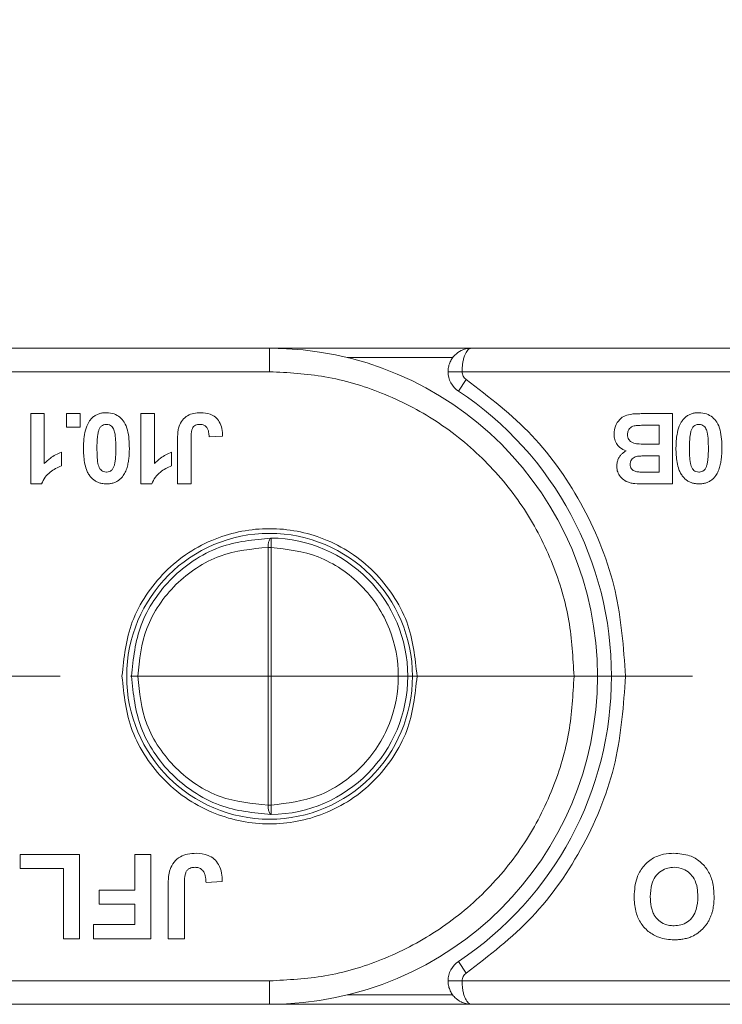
# Model space of a CAD drawing. Header units: millimetres. Extents: x 2698 to 3057, y -367 to -114.
# Tile 22 of 63: x 2894 to 2909, y -271 to -250. Entities that reach past the tile are written whole.
import ezdxf

# ---------------------------------------------------------------- set-up
doc = ezdxf.new("R2010")
doc.units = ezdxf.units.MM
doc.linetypes.add('ACAD_ISO08W100', pattern=[36, 24, -3, 6, -3])
doc.linetypes.add('CENTER', pattern=[0.6, 0.375, -0.075, 0.075, -0.075])
doc.layers.add('中心线', color=1, linetype='CENTER', lineweight=25)
doc.styles.get("Standard").update_dxf_attribs({"font": '仿宋_GB2312.ttf', "width": 0.8})
doc.dimstyles.new('副本ISO-10', dxfattribs={"dimtxt": 4, "dimasz": 2.5, "dimexe": 2, "dimexo": 0.625, "dimgap": 1.5, "dimtad": 1, "dimdsep": 46, "dimtxsty": 'Standard', "dimcen": 2.5, "dimadec": 0, "dimazin": 0, "dimtfac": 1, "dimtmove": 0, "dimatfit": 3, "dimfxl": 0, "dimarcsym": 0})

# ---------------------------------------------------------------- blocks, each defined once
blk = doc.blocks.new('*D69')
at = {"color": 0, "lineweight": -2}
for p, q in [((2903.759, -202.321), (3043.116, -202.321)), ((3041.116, -204.821), (3041.116, -268.545)), ((3017.178, -271.045), (3043.116, -271.045))]:
    blk.add_line(p, q, dxfattribs=at)
at = {"color": 0, "lineweight": 9}
for points in [[(3040.699, -204.821), (3041.533, -204.821), (3041.116, -202.321)], [(3040.699, -268.545), (3041.533, -268.545), (3041.116, -271.045)]]:
    blk.add_solid(points, dxfattribs=at)
at = {"layer": 'Defpoints', "color": 0, "lineweight": 9}
for p in [(2903.134, -202.321), (3016.553, -271.045), (3041.116, -271.045)]:
    blk.add_point(p, dxfattribs=at)
at = {"color": 0, "lineweight": 9, "insert": (3037.616, -236.683), "char_height": 4, "attachment_point": 5, "rotation": 90}
blk.add_mtext('2r+14', dxfattribs=at)

msp = doc.modelspace()

# ---------------------------------------------------------------- linework, layer by layer
at = {"color": 7, "linetype": 'Continuous', "lineweight": 15}
for p, q in [((2899.502, -257.045), (2888.813, -257.045)), ((2903.813, -257.045), (2899.502, -257.045)), ((2899.502, -257.045), (2899.502, -257.545)), ((2914.502, -257.045), (2903.813, -257.045)), ((2901.163, -257.245), (2903.413, -257.245)), ((2888.613, -257.545), (2899.502, -257.545)), ((2903.313, -257.545), (2903.613, -257.545)), ((2903.613, -257.545), (2914.502, -257.545)), ((2903.537, -257.962), (2903.703, -257.712)), ((2894.404, -258.439), (2894.693, -258.439)), ((2894.404, -259.939), (2894.404, -258.439)), ((2894.693, -258.439), (2894.693, -259.507)), ((2895.168, -258.439), (2895.457, -258.439)), ((2895.168, -258.728), (2895.168, -258.439)), ((2895.457, -258.439), (2895.457, -258.728)), ((2896.755, -259.939), (2896.755, -258.439)), ((2896.755, -258.439), (2897.043, -258.439)), ((2897.043, -258.439), (2897.043, -259.507)), ((2908.106, -258.439), (2907.598, -258.439)), ((2908.106, -258.439), (2908.106, -259.939)), ((2895.457, -258.728), (2895.168, -258.728)), ((2907.523, -258.689), (2907.818, -258.689)), ((2907.818, -258.689), (2907.818, -259.093)), ((2897.539, -259.939), (2897.539, -258.993)), ((2897.827, -258.968), (2897.827, -259.939)), ((2898.5, -258.92), (2898.212, -258.939)), ((2895.058, -259.266), (2895.058, -259.554)), ((2897.409, -259.266), (2897.409, -259.554)), ((2907.818, -259.093), (2907.561, -259.093)), ((2907.609, -259.343), (2907.818, -259.343)), ((2907.818, -259.343), (2907.818, -259.689)), ((2907.818, -259.689), (2907.635, -259.689)), ((2894.404, -259.939), (2894.635, -259.939)), ((2896.755, -259.939), (2896.986, -259.939)), ((2897.827, -259.939), (2897.539, -259.939)), ((2908.106, -259.939), (2907.502, -259.939)), ((2899.537, -261.095), (2899.535, -261.295)), ((2899.47, -261.295), (2899.47, -266.795)), ((2899.47, -261.295), (2899.535, -261.295)), ((2899.535, -261.295), (2899.535, -266.795)), ((2896.687, -264.045), (2896.552, -264.045)), ((2899.535, -266.795), (2899.47, -266.795)), ((2899.535, -266.795), (2899.537, -266.995)), ((2894.177, -267.845), (2895.446, -267.845)), ((2894.177, -268.145), (2894.177, -267.845)), ((2895.446, -267.845), (2895.446, -269.645)), ((2896.623, -267.845), (2896.969, -267.845)), ((2896.623, -268.607), (2896.623, -267.845)), ((2896.969, -267.845), (2896.969, -269.645)), ((2895.1, -268.145), (2894.177, -268.145)), ((2895.1, -269.645), (2895.1, -268.145)), ((2897.339, -269.645), (2897.339, -268.51)), ((2897.685, -268.48), (2897.685, -269.645)), ((2898.492, -268.422), (2898.146, -268.445)), ((2895.862, -268.907), (2895.862, -268.607)), ((2895.862, -268.607), (2896.623, -268.607)), ((2896.623, -268.907), (2895.862, -268.907)), ((2896.623, -269.345), (2896.623, -268.907)), ((2895.746, -269.645), (2895.746, -269.345)), ((2895.746, -269.345), (2896.623, -269.345)), ((2895.446, -269.645), (2895.1, -269.645)), ((2896.969, -269.645), (2895.746, -269.645)), ((2897.685, -269.645), (2897.339, -269.645)), ((2903.537, -270.129), (2903.703, -270.379)), ((2899.502, -270.545), (2888.613, -270.545)), ((2899.502, -270.545), (2899.502, -271.045)), ((2903.613, -270.545), (2903.313, -270.545)), ((2914.502, -270.545), (2903.613, -270.545)), ((2903.413, -270.845), (2901.163, -270.845)), ((2888.813, -271.045), (2899.502, -271.045)), ((2899.502, -271.045), (2903.813, -271.045)), ((2903.813, -271.045), (2914.502, -271.045))]:
    msp.add_line(p, q, dxfattribs=at)
msp.add_circle((2899.502, -264.045), 3.05, dxfattribs=at)
for centre, radius, start, end in [((2899.502, -264.045), 7, 270, 90), ((2903.813, -257.545), 0.5, 180, 236.4427), ((2899.502, -264.045), 7.3, 303.5573, 56.4427), ((2899.502, -264.045), 2.95, 270.6871, 89.3129), ((2903.813, -270.545), 0.5, 123.5573, 180)]:
    msp.add_arc(centre, radius, start, end, dxfattribs=at)
for points, knots in [([(2903.313, -257.545), (2903.315, -257.514), (2903.318, -257.45), (2903.347, -257.356), (2903.393, -257.268), (2903.471, -257.172), (2903.574, -257.099), (2903.697, -257.053), (2903.773, -257.048), (2903.813, -257.045)], [0, 0, 0, 0, 0.11557, 0.23511, 0.359234, 0.48849, 0.700997, 0.839753, 1, 1, 1, 1]), ([(2903.813, -257.045), (2903.797, -257.048), (2903.767, -257.053), (2903.719, -257.099), (2903.676, -257.172), (2903.645, -257.268), (2903.627, -257.356), (2903.615, -257.45), (2903.614, -257.514), (2903.613, -257.545)], [0, 0, 0, 0, 0.160221, 0.298967, 0.511509, 0.64075, 0.764869, 0.884415, 1, 1, 1, 1]), ([(2899.502, -257.545), (2899.898, -257.566), (2900.715, -257.61), (2901.926, -257.971), (2903.091, -258.571), (2904.13, -259.416), (2904.976, -260.456), (2905.575, -261.621), (2905.937, -262.832), (2905.98, -263.649), (2906.002, -264.045)], [0, 0, 0, 0, 0.116516, 0.240011, 0.368641, 0.5, 0.631359, 0.759989, 0.883484, 1, 1, 1, 1]), ([(2903.703, -257.712), (2903.69, -257.702), (2903.663, -257.682), (2903.635, -257.641), (2903.616, -257.595), (2903.614, -257.562), (2903.613, -257.545)], [0, 0, 0, 0, 0.249227, 0.499953, 0.749235, 1, 1, 1, 1]), ([(2907.102, -264.045), (2907.058, -263.431), (2906.971, -262.182), (2906.26, -260.418), (2905.183, -258.85), (2904.191, -258.087), (2903.703, -257.712)], [0, 0, 0, 0, 0.246171, 0.5, 0.753829, 1, 1, 1, 1]), ([(2895.677, -258.572), (2895.695, -258.553), (2895.729, -258.514), (2895.793, -258.471), (2895.862, -258.441), (2895.923, -258.427), (2895.976, -258.421), (2896.005, -258.42), (2896.019, -258.42)], [0, 0, 0, 0, 0.198198, 0.402912, 0.587132, 0.777233, 0.888271, 1, 1, 1, 1]), ([(2896.019, -258.42), (2896.076, -258.425), (2896.179, -258.433), (2896.311, -258.512), (2896.416, -258.629), (2896.5, -258.857), (2896.506, -259.05), (2896.51, -259.182)], [0, 0, 0, 0, 0.163658, 0.30077, 0.437488, 0.617131, 1, 1, 1, 1]), ([(2897.571, -258.708), (2897.592, -258.663), (2897.633, -258.573), (2897.748, -258.479), (2897.887, -258.427), (2897.985, -258.422), (2898.037, -258.42)], [0, 0, 0, 0, 0.250131, 0.500424, 0.737579, 1, 1, 1, 1]), ([(2898.037, -258.42), (2898.105, -258.425), (2898.216, -258.433), (2898.352, -258.511), (2898.442, -258.618), (2898.493, -258.761), (2898.498, -258.866), (2898.5, -258.92)], [0, 0, 0, 0, 0.260797, 0.425867, 0.59129, 0.792805, 1, 1, 1, 1]), ([(2908.327, -258.572), (2908.344, -258.553), (2908.378, -258.514), (2908.442, -258.471), (2908.511, -258.441), (2908.572, -258.427), (2908.625, -258.421), (2908.654, -258.42), (2908.668, -258.42)], [0, 0, 0, 0, 0.198198, 0.402912, 0.587132, 0.777233, 0.888271, 1, 1, 1, 1]), ([(2908.668, -258.42), (2908.725, -258.425), (2908.828, -258.433), (2908.96, -258.512), (2909.065, -258.629), (2909.126, -258.794), (2909.155, -258.985), (2909.158, -259.116), (2909.159, -259.182)], [0, 0, 0, 0, 0.163542, 0.300556, 0.437178, 0.616694, 0.806563, 1, 1, 1, 1]), ([(2895.529, -259.179), (2895.531, -259.112), (2895.534, -258.983), (2895.566, -258.794), (2895.617, -258.655), (2895.666, -258.588), (2895.677, -258.572)], [0, 0, 0, 0, 0.315332, 0.60954, 0.905311, 1, 1, 1, 1]), ([(2906.856, -258.874), (2906.863, -258.817), (2906.876, -258.705), (2906.966, -258.565), (2907.092, -258.474), (2907.187, -258.458), (2907.235, -258.449)], [0, 0, 0, 0, 0.2735428, 0.5385255, 0.7718929, 1, 1, 1, 1]), ([(2907.235, -258.449), (2907.251, -258.448), (2907.284, -258.445), (2907.351, -258.443), (2907.428, -258.441), (2907.516, -258.44), (2907.571, -258.439), (2907.598, -258.439)], [0, 0, 0, 0, 0.137451, 0.275017, 0.549913, 0.774954, 1, 1, 1, 1]), ([(2908.178, -259.179), (2908.18, -259.112), (2908.183, -258.983), (2908.215, -258.794), (2908.266, -258.655), (2908.315, -258.588), (2908.327, -258.572)], [0, 0, 0, 0, 0.315332, 0.60954, 0.905311, 1, 1, 1, 1]), ([(2895.818, -259.179), (2895.818, -259.146), (2895.818, -259.096), (2895.821, -259.029), (2895.825, -258.968), (2895.831, -258.897), (2895.843, -258.844), (2895.85, -258.817)], [0, 0, 0, 0, 0.274633, 0.411949, 0.549338, 0.773806, 1, 1, 1, 1]), ([(2895.85, -258.817), (2895.856, -258.798), (2895.869, -258.758), (2895.905, -258.707), (2895.956, -258.678), (2895.995, -258.671), (2896.016, -258.67), (2896.019, -258.67)], [0, 0, 0, 0, 0.2541356, 0.511473, 0.7432956, 0.9551627, 1, 1, 1, 1]), ([(2896.019, -258.67), (2896.041, -258.672), (2896.079, -258.676), (2896.128, -258.704), (2896.168, -258.756), (2896.206, -258.857), (2896.219, -259.006), (2896.221, -259.121), (2896.221, -259.179)], [0, 0, 0, 0, 0.107873, 0.187625, 0.267851, 0.429991, 0.712205, 1, 1, 1, 1]), ([(2897.539, -258.993), (2897.539, -258.977), (2897.539, -258.943), (2897.541, -258.895), (2897.544, -258.847), (2897.551, -258.8), (2897.558, -258.754), (2897.567, -258.723), (2897.571, -258.708)], [0, 0, 0, 0, 0.17356, 0.347204, 0.509111, 0.671402, 0.835171, 1, 1, 1, 1]), ([(2898.018, -258.67), (2897.993, -258.671), (2897.951, -258.673), (2897.899, -258.697), (2897.862, -258.733), (2897.829, -258.825), (2897.828, -258.906), (2897.827, -258.968)], [0, 0, 0, 0, 0.18477, 0.299721, 0.415218, 0.548197, 1, 1, 1, 1]), ([(2898.173, -258.752), (2898.166, -258.743), (2898.153, -258.724), (2898.128, -258.701), (2898.098, -258.684), (2898.069, -258.675), (2898.042, -258.67), (2898.026, -258.67), (2898.018, -258.67)], [0, 0, 0, 0, 0.186791, 0.379199, 0.55517, 0.738578, 0.868367, 1, 1, 1, 1]), ([(2898.212, -258.939), (2898.211, -258.928), (2898.21, -258.904), (2898.207, -258.871), (2898.202, -258.84), (2898.196, -258.81), (2898.187, -258.78), (2898.178, -258.762), (2898.173, -258.752)], [0, 0, 0, 0, 0.180506, 0.361241, 0.518043, 0.675328, 0.83608, 1, 1, 1, 1]), ([(2907.144, -258.887), (2907.147, -258.859), (2907.15, -258.813), (2907.186, -258.757), (2907.232, -258.721), (2907.274, -258.705), (2907.299, -258.7), (2907.305, -258.698)], [0, 0, 0, 0, 0.301028, 0.508382, 0.71537, 0.936658, 1, 1, 1, 1]), ([(2907.305, -258.698), (2907.323, -258.696), (2907.359, -258.692), (2907.413, -258.69), (2907.468, -258.689), (2907.505, -258.689), (2907.523, -258.689)], [0, 0, 0, 0, 0.248437, 0.498224, 0.749082, 1, 1, 1, 1]), ([(2908.467, -259.179), (2908.467, -259.146), (2908.467, -259.096), (2908.47, -259.029), (2908.474, -258.968), (2908.48, -258.897), (2908.492, -258.844), (2908.499, -258.817)], [0, 0, 0, 0, 0.274633, 0.411949, 0.549338, 0.773806, 1, 1, 1, 1]), ([(2908.499, -258.817), (2908.505, -258.798), (2908.518, -258.758), (2908.554, -258.707), (2908.605, -258.678), (2908.644, -258.671), (2908.665, -258.67), (2908.668, -258.67)], [0, 0, 0, 0, 0.254136, 0.511473, 0.743296, 0.955163, 1, 1, 1, 1]), ([(2908.668, -258.67), (2908.69, -258.672), (2908.729, -258.676), (2908.777, -258.704), (2908.817, -258.756), (2908.855, -258.857), (2908.868, -259.006), (2908.87, -259.121), (2908.87, -259.179)], [0, 0, 0, 0, 0.107873, 0.187625, 0.267851, 0.429991, 0.712205, 1, 1, 1, 1]), ([(2907.117, -259.236), (2907.069, -259.216), (2906.985, -259.181), (2906.902, -259.078), (2906.862, -258.975), (2906.858, -258.905), (2906.856, -258.874)], [0, 0, 0, 0, 0.318996, 0.561475, 0.803648, 1, 1, 1, 1]), ([(2907.561, -259.093), (2907.504, -259.092), (2907.41, -259.091), (2907.293, -259.081), (2907.218, -259.046), (2907.173, -259), (2907.148, -258.944), (2907.146, -258.906), (2907.144, -258.887)], [0, 0, 0, 0, 0.320671, 0.537349, 0.660051, 0.783678, 0.893223, 1, 1, 1, 1]), ([(2894.693, -259.507), (2894.735, -259.467), (2894.809, -259.396), (2894.934, -259.318), (2895.016, -259.283), (2895.058, -259.266)], [0, 0, 0, 0, 0.394361, 0.694301, 1, 1, 1, 1]), ([(2895.676, -259.785), (2895.66, -259.762), (2895.626, -259.714), (2895.583, -259.612), (2895.55, -259.482), (2895.535, -259.353), (2895.53, -259.252), (2895.529, -259.203), (2895.529, -259.179)], [0, 0, 0, 0, 0.135635, 0.274835, 0.519526, 0.769892, 0.884878, 1, 1, 1, 1]), ([(2896.019, -259.689), (2895.998, -259.687), (2895.96, -259.683), (2895.912, -259.655), (2895.866, -259.597), (2895.831, -259.49), (2895.819, -259.341), (2895.818, -259.233), (2895.818, -259.179)], [0, 0, 0, 0, 0.104756, 0.185457, 0.266418, 0.46589, 0.731119, 1, 1, 1, 1]), ([(2896.221, -259.179), (2896.221, -259.212), (2896.221, -259.262), (2896.218, -259.329), (2896.214, -259.389), (2896.208, -259.461), (2896.195, -259.515), (2896.189, -259.542)], [0, 0, 0, 0, 0.273739, 0.410607, 0.547546, 0.772914, 1, 1, 1, 1]), ([(2896.51, -259.182), (2896.509, -259.215), (2896.508, -259.282), (2896.501, -259.383), (2896.487, -259.486), (2896.462, -259.589), (2896.425, -259.694), (2896.383, -259.755), (2896.361, -259.787)], [0, 0, 0, 0, 0.157873, 0.316094, 0.480864, 0.646911, 0.820617, 1, 1, 1, 1]), ([(2897.043, -259.507), (2897.086, -259.467), (2897.16, -259.396), (2897.285, -259.318), (2897.367, -259.283), (2897.409, -259.266)], [0, 0, 0, 0, 0.394361, 0.694301, 1, 1, 1, 1]), ([(2906.914, -259.562), (2906.915, -259.538), (2906.917, -259.491), (2906.938, -259.424), (2906.97, -259.362), (2907.011, -259.31), (2907.06, -259.266), (2907.098, -259.246), (2907.117, -259.236)], [0, 0, 0, 0, 0.172399, 0.3502072, 0.5158996, 0.6875344, 0.8409736, 1, 1, 1, 1]), ([(2908.325, -259.785), (2908.309, -259.762), (2908.275, -259.714), (2908.232, -259.612), (2908.199, -259.482), (2908.184, -259.353), (2908.179, -259.252), (2908.178, -259.203), (2908.178, -259.179)], [0, 0, 0, 0, 0.135635, 0.274835, 0.519526, 0.769892, 0.884878, 1, 1, 1, 1]), ([(2908.668, -259.689), (2908.647, -259.687), (2908.609, -259.683), (2908.561, -259.655), (2908.515, -259.597), (2908.48, -259.49), (2908.468, -259.341), (2908.467, -259.233), (2908.467, -259.179)], [0, 0, 0, 0, 0.104756, 0.185457, 0.266418, 0.46589, 0.731119, 1, 1, 1, 1]), ([(2908.87, -259.179), (2908.87, -259.212), (2908.87, -259.262), (2908.867, -259.329), (2908.863, -259.389), (2908.857, -259.461), (2908.845, -259.515), (2908.838, -259.542)], [0, 0, 0, 0, 0.273739, 0.410607, 0.547546, 0.772914, 1, 1, 1, 1]), ([(2909.159, -259.182), (2909.158, -259.215), (2909.158, -259.282), (2909.15, -259.383), (2909.136, -259.486), (2909.111, -259.589), (2909.074, -259.694), (2909.032, -259.755), (2909.01, -259.787)], [0, 0, 0, 0, 0.157873, 0.316094, 0.480864, 0.646911, 0.820617, 1, 1, 1, 1]), ([(2907.202, -259.518), (2907.204, -259.494), (2907.208, -259.452), (2907.243, -259.404), (2907.285, -259.372), (2907.332, -259.355), (2907.364, -259.35), (2907.378, -259.348)], [0, 0, 0, 0, 0.268432, 0.453803, 0.638696, 0.851003, 1, 1, 1, 1]), ([(2907.378, -259.348), (2907.394, -259.347), (2907.428, -259.345), (2907.483, -259.343), (2907.543, -259.343), (2907.587, -259.343), (2907.609, -259.343)], [0, 0, 0, 0, 0.2164547, 0.4332331, 0.716605, 1, 1, 1, 1]), ([(2895.058, -259.554), (2895.016, -259.572), (2894.931, -259.609), (2894.816, -259.692), (2894.702, -259.795), (2894.658, -259.89), (2894.635, -259.939)], [0, 0, 0, 0, 0.231991, 0.470608, 0.725524, 1, 1, 1, 1]), ([(2896.189, -259.542), (2896.183, -259.561), (2896.169, -259.601), (2896.134, -259.652), (2896.083, -259.681), (2896.043, -259.688), (2896.023, -259.689), (2896.019, -259.689)], [0, 0, 0, 0, 0.2545705, 0.512358, 0.744117, 0.9599312, 1, 1, 1, 1]), ([(2897.409, -259.554), (2897.367, -259.572), (2897.282, -259.609), (2897.167, -259.692), (2897.053, -259.795), (2897.009, -259.89), (2896.986, -259.939)], [0, 0, 0, 0, 0.231991, 0.470608, 0.725524, 1, 1, 1, 1]), ([(2907.502, -259.939), (2907.435, -259.938), (2907.342, -259.937), (2907.222, -259.924), (2907.129, -259.898), (2907.034, -259.838), (2906.957, -259.743), (2906.918, -259.646), (2906.915, -259.586), (2906.914, -259.562)], [0, 0, 0, 0, 0.2523398, 0.3530421, 0.4558678, 0.6131575, 0.7704603, 0.909852, 1, 1, 1, 1]), ([(2907.362, -259.684), (2907.337, -259.679), (2907.294, -259.672), (2907.245, -259.637), (2907.216, -259.597), (2907.203, -259.555), (2907.203, -259.529), (2907.202, -259.518)], [0, 0, 0, 0, 0.303614, 0.497825, 0.692545, 0.875004, 1, 1, 1, 1]), ([(2907.635, -259.689), (2907.618, -259.689), (2907.585, -259.689), (2907.523, -259.689), (2907.463, -259.688), (2907.405, -259.687), (2907.377, -259.685), (2907.362, -259.684)], [0, 0, 0, 0, 0.1836, 0.367206, 0.683485, 0.841708, 1, 1, 1, 1]), ([(2908.838, -259.542), (2908.832, -259.561), (2908.818, -259.601), (2908.783, -259.652), (2908.732, -259.681), (2908.692, -259.688), (2908.672, -259.689), (2908.668, -259.689)], [0, 0, 0, 0, 0.25457, 0.512358, 0.744117, 0.959931, 1, 1, 1, 1]), ([(2896.019, -259.939), (2896.003, -259.939), (2895.969, -259.938), (2895.913, -259.93), (2895.849, -259.913), (2895.784, -259.882), (2895.725, -259.839), (2895.693, -259.803), (2895.676, -259.785)], [0, 0, 0, 0, 0.128333, 0.257433, 0.440518, 0.629161, 0.811609, 1, 1, 1, 1]), ([(2896.361, -259.787), (2896.344, -259.806), (2896.31, -259.845), (2896.246, -259.888), (2896.177, -259.918), (2896.116, -259.932), (2896.063, -259.938), (2896.034, -259.939), (2896.019, -259.939)], [0, 0, 0, 0, 0.198788, 0.404189, 0.586557, 0.774505, 0.886891, 1, 1, 1, 1]), ([(2908.668, -259.939), (2908.652, -259.939), (2908.618, -259.938), (2908.562, -259.93), (2908.498, -259.913), (2908.433, -259.882), (2908.374, -259.839), (2908.342, -259.803), (2908.325, -259.785)], [0, 0, 0, 0, 0.128333, 0.257433, 0.440518, 0.629161, 0.811609, 1, 1, 1, 1]), ([(2909.01, -259.787), (2908.993, -259.806), (2908.959, -259.845), (2908.895, -259.888), (2908.826, -259.918), (2908.765, -259.932), (2908.712, -259.938), (2908.683, -259.939), (2908.668, -259.939)], [0, 0, 0, 0, 0.198788, 0.404189, 0.586557, 0.774505, 0.886891, 1, 1, 1, 1]), ([(2902.652, -264.045), (2902.609, -263.649), (2902.544, -263.038), (2902.152, -262.303), (2901.745, -261.803), (2901.243, -261.393), (2900.509, -261.013), (2899.502, -260.819), (2898.494, -261.013), (2897.76, -261.393), (2897.259, -261.803), (2896.851, -262.303), (2896.459, -263.037), (2896.394, -263.649), (2896.352, -264.045)], [0, 0, 0, 0, 0.119721, 0.184834, 0.25, 0.315112, 0.380279, 0.5, 0.619721, 0.684834, 0.75, 0.815112, 0.880279, 1, 1, 1, 1]), ([(2896.552, -264.045), (2896.592, -263.671), (2896.654, -263.095), (2897.026, -262.405), (2897.405, -261.94), (2897.883, -261.556), (2898.578, -261.186), (2899.164, -261.131), (2899.537, -261.095)], [0, 0, 0, 0, 0.233939, 0.359576, 0.492264, 0.616298, 0.755442, 1, 1, 1, 1]), ([(2899.47, -261.295), (2899.471, -261.27), (2899.473, -261.231), (2899.482, -261.185), (2899.492, -261.147), (2899.506, -261.118), (2899.522, -261.099), (2899.532, -261.097), (2899.537, -261.095)], [0, 0, 0, 0, 0.2410699, 0.3679884, 0.4998277, 0.704353, 0.8408879, 1, 1, 1, 1]), ([(2896.687, -264.045), (2896.725, -263.696), (2896.784, -263.155), (2897.132, -262.512), (2897.493, -262.073), (2897.937, -261.718), (2898.587, -261.379), (2899.122, -261.328), (2899.47, -261.295)], [0, 0, 0, 0, 0.233156, 0.361419, 0.49116, 0.622216, 0.75471, 1, 1, 1, 1]), ([(2899.535, -261.295), (2899.877, -261.336), (2900.407, -261.398), (2901.04, -261.744), (2901.471, -262.099), (2901.823, -262.535), (2902.15, -263.172), (2902.317, -264.045), (2902.15, -264.919), (2901.823, -265.556), (2901.471, -265.992), (2901.04, -266.347), (2900.407, -266.692), (2899.877, -266.754), (2899.535, -266.795)], [0, 0, 0, 0, 0.119804, 0.184934, 0.25, 0.315129, 0.380196, 0.5, 0.619804, 0.684934, 0.75, 0.815129, 0.880196, 1, 1, 1, 1]), ([(2896.352, -264.045), (2896.394, -264.441), (2896.459, -265.053), (2896.851, -265.787), (2897.258, -266.288), (2897.76, -266.697), (2898.494, -267.077), (2899.502, -267.272), (2900.509, -267.077), (2901.243, -266.697), (2901.744, -266.288), (2902.152, -265.787), (2902.544, -265.053), (2902.609, -264.441), (2902.652, -264.045)], [0, 0, 0, 0, 0.119721, 0.184834, 0.25, 0.315112, 0.380279, 0.5, 0.619721, 0.684834, 0.75, 0.815112, 0.880279, 1, 1, 1, 1]), ([(2899.537, -266.995), (2899.164, -266.96), (2898.578, -266.904), (2897.883, -266.534), (2897.405, -266.15), (2897.026, -265.685), (2896.654, -264.995), (2896.592, -264.42), (2896.552, -264.045)], [0, 0, 0, 0, 0.244558, 0.383693, 0.507736, 0.640415, 0.766061, 1, 1, 1, 1]), ([(2899.47, -266.795), (2899.122, -266.762), (2898.587, -266.711), (2897.937, -266.372), (2897.493, -266.018), (2897.132, -265.579), (2896.784, -264.936), (2896.725, -264.394), (2896.687, -264.045)], [0, 0, 0, 0, 0.24529, 0.377665, 0.50884, 0.638465, 0.766844, 1, 1, 1, 1]), ([(2906.002, -264.045), (2905.98, -264.442), (2905.937, -265.258), (2905.575, -266.47), (2904.976, -267.635), (2904.13, -268.674), (2903.091, -269.519), (2901.926, -270.119), (2900.715, -270.481), (2899.898, -270.524), (2899.502, -270.545)], [0, 0, 0, 0, 0.116516, 0.240011, 0.368641, 0.5, 0.631359, 0.759989, 0.883484, 1, 1, 1, 1]), ([(2903.703, -270.379), (2904.191, -270.003), (2905.183, -269.24), (2906.26, -267.672), (2906.971, -265.908), (2907.058, -264.66), (2907.102, -264.045)], [0, 0, 0, 0, 0.246171, 0.5, 0.753829, 1, 1, 1, 1]), ([(2899.537, -266.995), (2899.532, -266.994), (2899.522, -266.992), (2899.506, -266.973), (2899.492, -266.944), (2899.482, -266.906), (2899.473, -266.859), (2899.471, -266.82), (2899.47, -266.795)], [0, 0, 0, 0, 0.159136, 0.295678, 0.500172, 0.632027, 0.75895, 1, 1, 1, 1]), ([(2897.378, -268.168), (2897.403, -268.114), (2897.452, -268.005), (2897.591, -267.892), (2897.758, -267.83), (2897.875, -267.825), (2897.936, -267.822)], [0, 0, 0, 0, 0.252615, 0.502607, 0.739519, 1, 1, 1, 1]), ([(2897.936, -267.822), (2898.023, -267.829), (2898.161, -267.839), (2898.324, -267.939), (2898.428, -268.07), (2898.484, -268.239), (2898.49, -268.363), (2898.492, -268.422)], [0, 0, 0, 0, 0.275623, 0.438658, 0.601859, 0.808255, 1, 1, 1, 1]), ([(2907.285, -268.743), (2907.294, -268.607), (2907.31, -268.382), (2907.464, -268.103), (2907.664, -267.927), (2907.9, -267.834), (2908.061, -267.826), (2908.136, -267.822)], [0, 0, 0, 0, 0.285867, 0.472386, 0.659209, 0.841724, 1, 1, 1, 1]), ([(2908.136, -267.822), (2908.25, -267.831), (2908.45, -267.846), (2908.702, -267.991), (2908.872, -268.188), (2908.977, -268.444), (2908.987, -268.632), (2908.992, -268.734)], [0, 0, 0, 0, 0.24017, 0.421217, 0.602249, 0.783608, 1, 1, 1, 1]), ([(2897.339, -268.51), (2897.339, -268.477), (2897.34, -268.427), (2897.343, -268.36), (2897.349, -268.303), (2897.358, -268.238), (2897.371, -268.192), (2897.378, -268.168)], [0, 0, 0, 0, 0.2893179, 0.4339745, 0.5788177, 0.7885957, 1, 1, 1, 1]), ([(2897.914, -268.122), (2897.884, -268.124), (2897.834, -268.126), (2897.771, -268.155), (2897.727, -268.198), (2897.687, -268.309), (2897.686, -268.405), (2897.685, -268.48)], [0, 0, 0, 0, 0.18477, 0.299721, 0.415218, 0.548197, 1, 1, 1, 1]), ([(2898.099, -268.221), (2898.092, -268.21), (2898.076, -268.187), (2898.045, -268.159), (2898.01, -268.139), (2897.975, -268.128), (2897.943, -268.123), (2897.924, -268.122), (2897.914, -268.122)], [0, 0, 0, 0, 0.186791, 0.379199, 0.55517, 0.738578, 0.868367, 1, 1, 1, 1]), ([(2898.146, -268.445), (2898.146, -268.431), (2898.144, -268.404), (2898.14, -268.364), (2898.135, -268.326), (2898.127, -268.29), (2898.117, -268.255), (2898.105, -268.232), (2898.099, -268.221)], [0, 0, 0, 0, 0.180506, 0.361241, 0.518043, 0.675328, 0.83608, 1, 1, 1, 1]), ([(2907.631, -268.751), (2907.635, -268.66), (2907.643, -268.51), (2907.729, -268.318), (2907.851, -268.197), (2907.996, -268.131), (2908.093, -268.125), (2908.137, -268.122)], [0, 0, 0, 0, 0.299277, 0.48955, 0.681144, 0.854685, 1, 1, 1, 1]), ([(2908.137, -268.122), (2908.205, -268.129), (2908.326, -268.141), (2908.473, -268.239), (2908.582, -268.376), (2908.639, -268.554), (2908.644, -268.684), (2908.646, -268.746)], [0, 0, 0, 0, 0.223725, 0.396484, 0.568818, 0.795185, 1, 1, 1, 1]), ([(2908.141, -269.668), (2908.086, -269.666), (2907.975, -269.662), (2907.782, -269.614), (2907.579, -269.5), (2907.406, -269.301), (2907.301, -269.039), (2907.29, -268.848), (2907.285, -268.743)], [0, 0, 0, 0, 0.1156857, 0.2341154, 0.4161499, 0.5982277, 0.7791568, 1, 1, 1, 1]), ([(2908.137, -269.368), (2908.103, -269.367), (2908.036, -269.364), (2907.921, -269.333), (2907.805, -269.262), (2907.72, -269.159), (2907.674, -269.055), (2907.638, -268.925), (2907.634, -268.822), (2907.631, -268.751)], [0, 0, 0, 0, 0.11085, 0.2248, 0.390073, 0.555025, 0.658681, 0.765256, 1, 1, 1, 1]), ([(2908.646, -268.746), (2908.642, -268.839), (2908.634, -268.987), (2908.549, -269.176), (2908.431, -269.292), (2908.286, -269.359), (2908.186, -269.365), (2908.137, -269.368)], [0, 0, 0, 0, 0.3031124, 0.4857467, 0.6694826, 0.8397141, 1, 1, 1, 1]), ([(2908.992, -268.734), (2908.992, -268.768), (2908.991, -268.835), (2908.983, -268.923), (2908.97, -269), (2908.956, -269.065), (2908.937, -269.129), (2908.921, -269.171), (2908.912, -269.192)], [0, 0, 0, 0, 0.2138523, 0.428483, 0.5698835, 0.7116953, 0.8554018, 1, 1, 1, 1]), ([(2908.912, -269.192), (2908.901, -269.215), (2908.879, -269.262), (2908.839, -269.326), (2908.794, -269.386), (2908.731, -269.457), (2908.644, -269.535), (2908.562, -269.576), (2908.52, -269.598)], [0, 0, 0, 0, 0.133073, 0.266997, 0.39515, 0.524204, 0.757496, 1, 1, 1, 1]), ([(2908.52, -269.598), (2908.505, -269.604), (2908.474, -269.617), (2908.426, -269.632), (2908.378, -269.644), (2908.314, -269.656), (2908.235, -269.666), (2908.173, -269.668), (2908.141, -269.668)], [0, 0, 0, 0, 0.128731, 0.257866, 0.386626, 0.515715, 0.756976, 1, 1, 1, 1]), ([(2903.613, -270.545), (2903.614, -270.529), (2903.617, -270.496), (2903.635, -270.45), (2903.663, -270.409), (2903.689, -270.389), (2903.703, -270.379)], [0, 0, 0, 0, 0.249227, 0.499953, 0.749235, 1, 1, 1, 1]), ([(2903.813, -271.045), (2903.773, -271.042), (2903.697, -271.037), (2903.574, -270.991), (2903.471, -270.919), (2903.393, -270.823), (2903.347, -270.734), (2903.318, -270.64), (2903.315, -270.577), (2903.313, -270.545)], [0, 0, 0, 0, 0.160221, 0.298967, 0.511509, 0.64075, 0.764869, 0.884415, 1, 1, 1, 1]), ([(2903.613, -270.545), (2903.614, -270.577), (2903.615, -270.64), (2903.627, -270.734), (2903.645, -270.823), (2903.676, -270.919), (2903.719, -270.991), (2903.767, -271.037), (2903.797, -271.042), (2903.813, -271.045)], [0, 0, 0, 0, 0.11557, 0.23511, 0.359234, 0.48849, 0.700997, 0.839753, 1, 1, 1, 1])]:
    msp.add_open_spline(points, degree=3, knots=knots, dxfattribs=at)
at = {"layer": '中心线', "linetype": 'ACAD_ISO08W100', "lineweight": 13, "ltscale": 0.5}
msp.add_line((2824.535, -264.045), (3022.793, -264.045), dxfattribs=at)

# ---------------------------------------------------------------- dimensions: what is measured, and where the dimension line sits
at = {"color": 5, "lineweight": 9}
dim = msp.add_linear_dim(base=(3041.116, -271.045), p1=(2903.134, -202.321), p2=(3016.553, -271.045), angle=90, text='2r+14', dimstyle='副本ISO-10', dxfattribs=at)
dim.commit()
dim.dimension.update_dxf_attribs({"geometry": '*D69', "text_midpoint": (3037.616, -236.683)})

doc.saveas('drawing.dxf')
